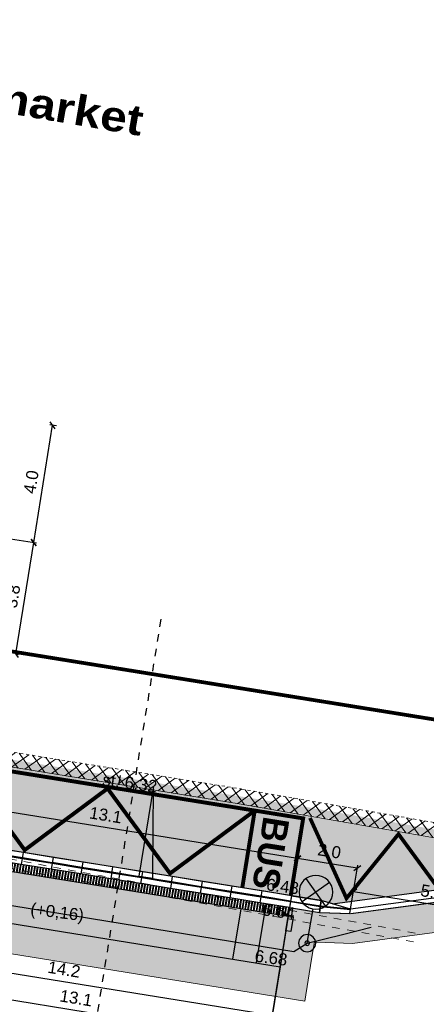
# Model space of a CAD drawing. Extents: x -698823 to -696424, y -1038555 to -1037403.
# Tile 40 of 42: x -696587 to -696574, y -1037948 to -1037916. Entities that reach past the tile are written whole.
import ezdxf
from ezdxf.enums import TextEntityAlignment as Align

# ---------------------------------------------------------------- set-up
doc = ezdxf.new("R2010")
doc.units = 0
for name, pattern in [('ČÁRKOVANÁ10-10', [0.2, 0.1, -0.1]), ('ČÁRKOVANÁ100-100', [2, 1, -1]), ('ČÁRKOVANÁ25-25', [0.5, 0.25, -0.25])]:
    doc.linetypes.add(name, pattern=pattern)
for name, color, linetype, lineweight in [('1-Koty 250', 7, 'Continuous', 25), ('1-Návrh', 1, 'Continuous', 30), ('1-návrh-parková obruba-převýšená', 142, 'Continuous', 30), ('1-návrh-varovný pás', 34, 'Continuous', 30), ('1-návrh-VP', 30, 'Continuous', 30), ('1-návrh-zakončení na stav', 1, 'ČÁRKOVANÁ10-10', 15), ('1-návrh-zastávky obruby', 20, 'Continuous', 30), ('1-popis 250', 7, 'Continuous', 30), ('1-VDZ', 150, 'Continuous', 30), ('1-řezy', 7, 'ČÁRKOVANÁ25-25', 30), ('1-šrafy-chodník', 41, 'Continuous', 5), ('1-šrafy-komunikace', 254, 'Continuous', 5), ('1-šrafy-varovné pásy', 43, 'Continuous', 5), ('1-šrafy-zeleň', 71, 'Continuous', 5), ('2-CHRÁNIČKY', 190, 'ČÁRKOVANÁ25-25', 15), ('2-rozhled- přechody', 94, 'ČÁRKOVANÁ10-10', 5), ('2-VO', 6, 'Continuous', 30), ('2-výšky', 5, 'Continuous', 30)]:
    doc.layers.add(name, color=color, linetype=linetype, lineweight=lineweight)
doc.styles.add('arial', font='arial.ttf')
doc.styles.add('arial black', font='txt')
doc.styles.get("Standard").update_dxf_attribs({"font": 'arial.ttf'})
doc.linetypes.add('VEŘEJNÉ_OSVĚTLENÍ', pattern='A,12.7,-5.08,["VO",Standard,S=2.54,R=0,X=-2.54,Y=-1.27],-5.08', length=22.86)
doc.dimstyles.new('250', dxfattribs={"dimtxt": 0.4, "dimasz": 0.2, "dimexe": 0.09, "dimexo": 0, "dimgap": 0.2, "dimtad": 1, "dimdec": 1, "dimrnd": 0.01, "dimzin": 0, "dimdsep": 46, "dimtxsty": 'arial', "dimblk1": 'OBLIQUE', "dimblk2": 'OBLIQUE', "dimsah": 1, "dimcen": 0, "dimclrd": 256, "dimclre": 256, "dimclrt": 256, "dimazin": 0, "dimtfac": 1, "dimtdec": 1, "dimtofl": 0, "dimtmove": 0, "dimatfit": 3, "dimldrblk": 'OBLIQUE', "dimfxl": 1, "dimtolj": 1, "dimtzin": 0, "dimlwd": -1, "dimlwe": -1, "dimarcsym": 0})

# ---------------------------------------------------------------- blocks, each defined once
blk = doc.blocks.new('_OBLIQUE')
at = {"color": 0, "linetype": 'ByBlock'}
blk.add_line((-0.5, -0.5), (0.5, 0.5), dxfattribs=at)
blk = doc.blocks.new('*D139')
at = {"layer": '1-Koty 250'}
for p, q in [((-696591.287, -1037942.609), (-696592.103, -1037947.647)), ((-696578.377, -1037944.698), (-696579.192, -1037949.736)), ((-696592.088, -1037947.558), (-696579.178, -1037949.647))]:
    blk.add_line(p, q, dxfattribs=at)
at = {"layer": '1-Koty 250', "xscale": 0.2, "yscale": 0.2, "zscale": 0.2}
for p, rotation in [((-696592.088, -1037947.558), 170.8075265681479), ((-696579.178, -1037949.647), 350.8075265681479)]:
    blk.add_blockref('_OBLIQUE', p, dxfattribs=dict(at, rotation=rotation))
at = {"layer": '1-Koty 250', "insert": (-696585.568, -1037948.203), "char_height": 0.4, "attachment_point": 5, "rotation": 350.8075, "style": 'arial'}
blk.add_mtext('\\A1;13.1', dxfattribs=at)
blk = doc.blocks.new('*D140')
at = {"layer": '1-Koty 250'}
for p, q in [((-696578.377, -1037944.698), (-696579.192, -1037949.736)), ((-696568.392, -1037945.592), (-696569.321, -1037951.332)), ((-696579.177, -1037949.647), (-696569.306, -1037951.244))]:
    blk.add_line(p, q, dxfattribs=at)
at = {"layer": '1-Koty 250', "xscale": 0.2, "yscale": 0.2, "zscale": 0.2}
for p, rotation in [((-696579.177, -1037949.647), 170.8122890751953), ((-696569.306, -1037951.244), 350.8122890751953)]:
    blk.add_blockref('_OBLIQUE', p, dxfattribs=dict(at, rotation=rotation))
at = {"layer": '1-Koty 250', "insert": (-696574.177, -1037950.046), "char_height": 0.4, "attachment_point": 5, "rotation": 350.8123, "style": 'arial'}
blk.add_mtext('\\A1;10.0', dxfattribs=at)
blk = doc.blocks.new('*D144')
at = {"layer": '1-Koty 250'}
for p, q in [((-696591.906, -1037932.212), (-696586.893, -1037933.02)), ((-696587.581, -1037936.723), (-696586.982, -1037933.006)), ((-696587.581, -1037936.723), (-696587.493, -1037936.738))]:
    blk.add_line(p, q, dxfattribs=at)
at = {"layer": '1-Koty 250', "xscale": 0.2, "yscale": 0.2, "zscale": 0.2}
for p, rotation in [((-696586.982, -1037933.006), 80.83913025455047), ((-696587.581, -1037936.723), 260.8391302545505)]:
    blk.add_blockref('_OBLIQUE', p, dxfattribs=dict(at, rotation=rotation))
at = {"layer": '1-Koty 250', "insert": (-696587.681, -1037934.8), "char_height": 0.4, "attachment_point": 5, "rotation": 80.8391, "style": 'arial'}
blk.add_mtext('\\A1;3.8', dxfattribs=at)
blk = doc.blocks.new('*D145')
at = {"layer": '1-Koty 250'}
for p, q in [((-696586.982, -1037933.006), (-696586.351, -1037929.093)), ((-696586.225, -1037929.113), (-696586.44, -1037929.078)), ((-696591.906, -1037932.212), (-696586.893, -1037933.02))]:
    blk.add_line(p, q, dxfattribs=at)
at = {"layer": '1-Koty 250', "xscale": 0.2, "yscale": 0.2, "zscale": 0.2}
for p, rotation in [((-696586.351, -1037929.093), 80.83913025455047), ((-696586.982, -1037933.006), 260.8391302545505)]:
    blk.add_blockref('_OBLIQUE', p, dxfattribs=dict(at, rotation=rotation))
at = {"layer": '1-Koty 250', "insert": (-696587.066, -1037930.985), "char_height": 0.4, "attachment_point": 5, "rotation": 80.8391, "style": 'arial'}
blk.add_mtext('\\A1;4.0', dxfattribs=at)
blk = doc.blocks.new('LA')
at = {"linetype": 'Continuous'}
for p, q in [((-0.265, 1.415), (0.265, 0.885)), ((-0.265, 0.885), (0.265, 1.415)), ((0, 0), (0, 0.775))]:
    blk.add_line(p, q, dxfattribs=at)
for centre, radius in [((0, 1.15), 0.375), ((0, 0), 0.19), ((0, 0), 0.05)]:
    blk.add_circle(centre, radius, dxfattribs=at)
blk = doc.blocks.new('*D166')
at = {"layer": '1-Koty 250'}
for p, q in [((-696592.77, -1037944.902), (-696593.044, -1037946.6)), ((-696593.03, -1037946.511), (-696579.034, -1037948.768)), ((-696578.774, -1037947.159), (-696579.048, -1037948.857))]:
    blk.add_line(p, q, dxfattribs=at)
at = {"layer": '1-Koty 250', "xscale": 0.2, "yscale": 0.2, "zscale": 0.2}
for p, rotation in [((-696593.03, -1037946.511), 170.8392799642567), ((-696579.034, -1037948.768), 350.8392799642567)]:
    blk.add_blockref('_OBLIQUE', p, dxfattribs=dict(at, rotation=rotation))
at = {"layer": '1-Koty 250', "insert": (-696585.968, -1037947.244), "char_height": 0.4, "attachment_point": 5, "rotation": 350.8393, "style": 'arial'}
blk.add_mtext('\\A1;14.2', dxfattribs=at)
blk = doc.blocks.new('*D172')
at = {"layer": '1-Koty 250'}
for p, q in [((-696591.323, -1037942.829), (-696591.087, -1037941.367)), ((-696591.101, -1037941.456), (-696578.19, -1037943.538)), ((-696578.392, -1037944.789), (-696578.176, -1037943.449))]:
    blk.add_line(p, q, dxfattribs=at)
at = {"layer": '1-Koty 250', "xscale": 0.2, "yscale": 0.2, "zscale": 0.2}
for p, rotation in [((-696591.101, -1037941.456), 170.8392799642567), ((-696578.19, -1037943.538), 350.8392799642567)]:
    blk.add_blockref('_OBLIQUE', p, dxfattribs=dict(at, rotation=rotation))
at = {"layer": '1-Koty 250', "insert": (-696584.581, -1037942.098), "char_height": 0.4, "attachment_point": 5, "rotation": 350.8393, "style": 'arial'}
blk.add_mtext('\\A1;13.1', dxfattribs=at)
blk = doc.blocks.new('*D173')
at = {"layer": '1-Koty 250'}
for p, q in [((-696578.392, -1037944.789), (-696578.176, -1037943.449)), ((-696578.19, -1037943.538), (-696576.201, -1037943.859)), ((-696576.423, -1037945.232), (-696576.187, -1037943.77))]:
    blk.add_line(p, q, dxfattribs=at)
at = {"layer": '1-Koty 250', "xscale": 0.2, "yscale": 0.2, "zscale": 0.2}
for p, rotation in [((-696578.19, -1037943.538), 170.8392799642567), ((-696576.201, -1037943.859), 350.8392799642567)]:
    blk.add_blockref('_OBLIQUE', p, dxfattribs=dict(at, rotation=rotation))
at = {"layer": '1-Koty 250', "insert": (-696577.131, -1037943.3), "char_height": 0.4, "attachment_point": 5, "rotation": 350.8393, "style": 'arial'}
blk.add_mtext('\\A1;2.0', dxfattribs=at)
blk = doc.blocks.new('*D174')
at = {"layer": '1-Koty 250'}
for p, q in [((-696576.423, -1037945.232), (-696576.314, -1037944.56)), ((-696571.044, -1037944.51), (-696571.214, -1037945.565)), ((-696576.329, -1037944.649), (-696571.2, -1037945.476))]:
    blk.add_line(p, q, dxfattribs=at)
at = {"layer": '1-Koty 250', "xscale": 0.2, "yscale": 0.2, "zscale": 0.2}
for p, rotation in [((-696576.329, -1037944.649), 170.8392799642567), ((-696571.2, -1037945.476), 350.8392799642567)]:
    blk.add_blockref('_OBLIQUE', p, dxfattribs=dict(at, rotation=rotation))
at = {"layer": '1-Koty 250', "insert": (-696573.7, -1037944.663), "char_height": 0.4, "attachment_point": 5, "rotation": 350.8393, "style": 'arial'}
blk.add_mtext('\\A1;5.2', dxfattribs=at)
blk = doc.blocks.new('bus-12m')
at = {"const_width": 0.12}
for points in [[(-10.5, 2.9), (-10.5, 2.9), (-12, 2.9), (-12, 0)], [(0, 0), (0, 2.9), (-1.5, 2.9), (-1.5, 0), (-1.5, 2.9), (-10.5, 2.9)], [(-10.5, 2.802), (-10.5, 2.802), (-8.25, 0.1), (-6.048, 2.84), (-3.75, 0.1), (-1.5, 2.9)]]:
    blk.add_lwpolyline(points, dxfattribs=at)
blk.add_lwpolyline([(-10.5, 2.9), (-10.5, 0), (-10.5, 2.9)], close=True, dxfattribs=at)
at = {"style": 'arial black'}
for p in [(-11.706, 1.427), (-1.206, 1.427)]:
    blk.add_text('BUS', height=0.8, rotation=270.0351, dxfattribs=at).set_placement(p, align=Align.CENTER)
blk = doc.blocks.new('HK 400-330')
for p, q in [((0, -0.4), (0, 0)), ((0, 0), (1.006, 0)), ((0, -0.22), (1.006, -0.22)), ((1.006, -0.4), (1.006, 0)), ((0, -0.4), (1.006, -0.4))]:
    blk.add_line(p, q)
at = {"lineweight": 5}
for p, q in [((0, -0.19), (1.006, -0.19)), ((0, -0.2), (1.006, -0.2))]:
    blk.add_line(p, q, dxfattribs=at)
blk = doc.blocks.new('HK 400-310-H25')
for p, q in [((0, 0), (0, -0.4)), ((0, 0), (1.006, -0.125)), ((0, -0.22), (1, -0.276)), ((1.006, -0.275), (0, -0.4)), ((1.006, -0.125), (1.006, -0.275))]:
    blk.add_line(p, q)
at = {"lineweight": 5}
for p, q in [((0, -0.19), (1.006, -0.246)), ((0, -0.2), (1.006, -0.256))]:
    blk.add_line(p, q, dxfattribs=at)

msp = doc.modelspace()

# ---------------------------------------------------------------- hatches: boundary and pattern name
at = {"layer": '1-šrafy-chodník'}
for points in [[(-696603.894, -1037938.695, 0.016934), (-696605.168, -1037938.265), (-696605.294, -1037938.645, 0.021179), (-696606.891, -1037938.239), (-696607.13, -1037939.722, -0.037309), (-696604.562, -1037940.473), (-696592.77, -1037944.902), (-696580.354, -1037946.904), (-696580.083, -1037945.226), (-696592.408, -1037943.237), (-696592.36, -1037942.942), (-696593.333, -1037942.659), (-696593.362, -1037942.65)], [(-696579.293, -1037945.353), (-696579.564, -1037947.031), (-696578.774, -1037947.159), (-696578.503, -1037945.481)]]:
    msp.add_hatch(color=256, dxfattribs=at).paths.add_polyline_path(points)
at = {"layer": '1-šrafy-komunikace'}
h = msp.add_hatch(dxfattribs=at)
h.set_pattern_fill('ANSI37', color=256, scale=0.1, style=0)
h.set_pattern_definition([(35.8393, (-696593.2107, -1037945.64092), (-0.1859006, 0.2573854), []), (125.8393, (-696593.2107, -1037945.64092), (-0.2573854, -0.1859006), [])])
h.paths.add_polyline_path([(-696564.091, -1037944.007), (-696580.056, -1037941.229), (-696607.569, -1037936.792), (-696607.649, -1037937.286), (-696580.138, -1037941.722), (-696565.164, -1037944.341), (-696564.178, -1037944.512)])
h = msp.add_hatch(color=256, dxfattribs=at)
edge = h.paths.add_edge_path()
edge.add_line((-696565.164, -1037944.341), (-696580.138, -1037941.722))
edge.add_line((-696580.138, -1037941.722), (-696607.649, -1037937.286))
edge.add_arc((-696610.873, -1037957.277), 20.25, 69.4167, 80.8393, ccw=False)
edge.add_line((-696603.754, -1037938.32), (-696592.519, -1037942.539))
edge.add_line((-696592.519, -1037942.539), (-696592.296, -1037942.547))
edge.add_line((-696592.296, -1037942.547), (-696577.397, -1037944.95))
edge.add_line((-696577.397, -1037944.95), (-696577.024, -1037945.059))
edge.add_line((-696577.024, -1037945.059), (-696571.077, -1037944.262))
edge.add_arc((-696568.387, -1037964.332), 20.25, 80.8393, 97.633, ccw=False)
at = {"layer": '1-šrafy-varovné pásy'}
h = msp.add_hatch(dxfattribs=at)
h.set_pattern_fill('ANSI32', color=256, scale=0.01, angle=35.82, style=0)
h.set_pattern_definition([(80.82, (2.97396, -0.17582), (-0.094030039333, 0.0151958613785), []), (80.82, (3.01037, -0.14954), (-0.094030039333, 0.0151958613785), [])])
h.paths.add_polyline_path([(-696592.36, -1037942.942), (-696592.408, -1037943.237), (-696578.504, -1037945.481), (-696578.456, -1037945.184)])
msp.add_hatch(color=256, dxfattribs=at).paths.add_polyline_path([(-696579.293, -1037945.353), (-696580.083, -1037945.226), (-696580.354, -1037946.904), (-696579.564, -1037947.031)])
at = {"layer": '1-šrafy-zeleň'}
h = msp.add_hatch(color=256, dxfattribs=at)
edge = h.paths.add_edge_path()
edge.add_line((-696611.196, -1037940.462), (-696610.447, -1037940.177))
edge.add_line((-696610.447, -1037940.177), (-696608.364, -1037940.513))
edge.add_arc((-696610.903, -1037957.372), 17.049, 69.4332, 81.4374, ccw=False)
edge.add_line((-696604.914, -1037941.41), (-696593.028, -1037945.873))
edge.add_line((-696593.028, -1037945.873), (-696577.95, -1037948.305))
edge.add_line((-696577.95, -1037948.305), (-696577.721, -1037946.91))
edge.add_line((-696577.721, -1037946.91), (-696577.628, -1037946.331))
edge.add_line((-696577.628, -1037946.331), (-696577.559, -1037946.342))
edge.add_line((-696577.559, -1037946.342), (-696576.361, -1037946.382))
edge.add_line((-696576.361, -1037946.382), (-696570.891, -1037945.649))
edge.add_arc((-696568.387, -1037964.332), 18.85, 80.8393, 97.633, ccw=False)
edge.add_line((-696565.386, -1037945.723), (-696564.399, -1037945.882))
edge.add_line((-696564.399, -1037945.882), (-696564.24, -1037944.895))
edge.add_line((-696564.24, -1037944.895), (-696565.227, -1037944.735))
edge.add_arc((-696568.387, -1037964.332), 19.85, 80.8393, 97.633)
edge.add_line((-696571.024, -1037944.658), (-696576.411, -1037945.38))
edge.add_line((-696576.411, -1037945.38), (-696577.462, -1037945.344))
edge.add_line((-696577.462, -1037945.344), (-696578.456, -1037945.184))
edge.add_line((-696578.456, -1037945.184), (-696578.708, -1037946.75))
edge.add_line((-696578.708, -1037946.75), (-696578.775, -1037947.159))
edge.add_line((-696578.775, -1037947.159), (-696592.77, -1037944.902))
edge.add_line((-696592.77, -1037944.902), (-696604.562, -1037940.473))
edge.add_arc((-696610.903, -1037957.372), 18.049, 69.4332, 81.4206)
edge.add_line((-696608.21, -1037939.525), (-696611.078, -1037939.063))
edge.add_line((-696611.078, -1037939.063), (-696611.141, -1037939.457))
edge.add_line((-696611.141, -1037939.457), (-696620.284, -1037937.983))
edge.add_line((-696620.284, -1037937.983), (-696628.011, -1037937.789))
edge.add_line((-696628.011, -1037937.789), (-696628.001, -1037937.39))
edge.add_line((-696628.001, -1037937.39), (-696639.179, -1037937.11))
edge.add_line((-696639.179, -1037937.11), (-696639.204, -1037938.109))
edge.add_line((-696639.204, -1037938.109), (-696629.025, -1037938.364))
edge.add_line((-696629.025, -1037938.364), (-696629.035, -1037938.764))
edge.add_line((-696629.035, -1037938.764), (-696620.377, -1037938.981))
edge.add_line((-696620.377, -1037938.981), (-696611.196, -1037940.462))
at = {"layer": '2-rozhled- přechody'}
h = msp.add_hatch(dxfattribs=at)
h.set_pattern_fill('ANSI31', color=256, scale=30, angle=90, style=0)
h.paths.add_polyline_path([(-696604.569, -1037930.751), (-696604.728, -1037931.738), (-696554.804, -1037936.204), (-696606.549, -1037923.718)])

# ---------------------------------------------------------------- linework, layer by layer
at = {"layer": '1-Koty 250'}
msp.add_line((-696584.143, -1037941.092), (-696584.092, -1037940.776), dxfattribs=at)
at = {"layer": '1-Návrh'}
for p, q in [((-696576.431, -1037945.231), (-696571.044, -1037944.51)), ((-696576.411, -1037945.38), (-696571.024, -1037944.658))]:
    msp.add_line(p, q, dxfattribs=at)
at = {"layer": '1-návrh-parková obruba-převýšená'}
for p in [(-696592.77, -1037944.902), (-696578.456, -1037945.184)]:
    msp.add_line(p, (-696578.774, -1037947.159), dxfattribs=at)
at = {"layer": '1-návrh-varovný pás'}
for p, q in [((-696578.503, -1037945.481), (-696592.408, -1037943.237)), ((-696580.083, -1037945.226), (-696580.354, -1037946.904)), ((-696579.293, -1037945.353), (-696579.564, -1037947.031))]:
    msp.add_line(p, q, dxfattribs=at)
at = {"layer": '1-návrh-VP'}
msp.add_line((-696577.024, -1037945.059), (-696571.077, -1037944.262), dxfattribs=at)
msp.add_lwpolyline([(-696576.905, -1037945.093), (-696577.399, -1037944.95), (-696592.296, -1037942.547), (-696592.633, -1037942.535)], dxfattribs=at)
at = {"layer": '1-návrh-zakončení na stav'}
for p, q in [((-696607.569, -1037936.792), (-696580.059, -1037941.228)), ((-696580.053, -1037941.23), (-696564.091, -1037944.007))]:
    msp.add_line(p, q, dxfattribs=at)
at = {"layer": '1-návrh-zastávky obruby'}
msp.add_lwpolyline([(-696578.503, -1037945.481), (-696578.341, -1037945.507), (-696578.419, -1037945.986), (-696578.581, -1037945.96)], close=True, dxfattribs=at)
at = {"layer": '1-VDZ', "linetype": 'ČÁRKOVANÁ100-100', "ltscale": 3, "const_width": 0.125}
msp.add_lwpolyline([(-696600.752, -1037934.536), (-696570.207, -1037939.462)], dxfattribs=at)
at = {"layer": '1-VDZ', "const_width": 0.25}
msp.add_lwpolyline([(-696591.114, -1037939.825), (-696577.89, -1037941.957)], dxfattribs=at)
at = {"layer": '1-VDZ', "linetype": 'ČÁRKOVANÁ100-100', "ltscale": 0.5, "const_width": 0.25}
msp.add_lwpolyline([(-696577.89, -1037941.957), (-696565.6, -1037944.11)], dxfattribs=at)
at = {"layer": '1-VDZ', "color": 40, "const_width": 0.125}
msp.add_lwpolyline([(-696577.775, -1037942.194), (-696576.56, -1037944.875), (-696574.827, -1037942.733), (-696573.514, -1037944.525), (-696571.868, -1037943.222), (-696570.531, -1037944.196), (-696569.423, -1037943.759), (-696568.673, -1037944.084)], dxfattribs=at)
at = {"layer": '1-řezy'}
msp.add_line((-696585.641, -1037953.585), (-696582.7, -1037935.351), dxfattribs=at)
at = {"layer": '1-šrafy-komunikace'}
for p, q in [((-696607.649, -1037937.286), (-696580.138, -1037941.722)), ((-696580.138, -1037941.722), (-696565.164, -1037944.341))]:
    msp.add_line(p, q, dxfattribs=at)
at = {"layer": '1-šrafy-zeleň'}
for points in [[(-696571.024, -1037944.658), (-696576.411, -1037945.38), (-696577.462, -1037945.344), (-696578.456, -1037945.184), (-696578.708, -1037946.75), (-696578.775, -1037947.159), (-696592.77, -1037944.902), (-696604.562, -1037940.473, 0.052352), (-696608.21, -1037939.525), (-696611.078, -1037939.063)], [(-696611.196, -1037940.462), (-696610.447, -1037940.177), (-696608.364, -1037940.513, -0.052426), (-696604.914, -1037941.41), (-696593.028, -1037945.873), (-696577.95, -1037948.305), (-696577.721, -1037946.91), (-696577.628, -1037946.331), (-696577.559, -1037946.342), (-696576.361, -1037946.382), (-696570.891, -1037945.649, -0.073408)]]:
    msp.add_lwpolyline(points, format="xyb", dxfattribs=at)
at = {"layer": '2-CHRÁNIČKY'}
for points in [[(-696574.274, -1037946.033), (-696589.761, -1037943.203), (-696601.733, -1037940.232)], [(-696574.328, -1037946.328), (-696589.824, -1037943.497), (-696601.805, -1037940.524)]]:
    msp.add_lwpolyline(points, dxfattribs=at)
at = {"layer": '2-VO', "linetype": 'VEŘEJNÉ_OSVĚTLENÍ', "ltscale": 0.05}
msp.add_lwpolyline([(-696596.424, -1037942.984), (-696592.901, -1037944.271), (-696578.311, -1037946.654), (-696577.871, -1037946.372), (-696576.694, -1037946.082), (-696575.734, -1037945.833)], dxfattribs=at)
at = {"layer": '2-výšky', "linetype": 'ByBlock'}
msp.add_lwpolyline([(-696582.989, -1037941.129), (-696583.482, -1037944.131), (-696583.009, -1037944.203), (-696582.989, -1037941.129)], dxfattribs=at)

# ---------------------------------------------------------------- block references
at = {"layer": '1-návrh-zastávky obruby', "rotation": 170.8396663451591}
for p in [(-696587.394, -1037943.743), (-696586.401, -1037943.903), (-696585.408, -1037944.063), (-696584.415, -1037944.223), (-696583.421, -1037944.384), (-696582.428, -1037944.544), (-696581.435, -1037944.704), (-696580.442, -1037944.864), (-696579.449, -1037945.024), (-696578.456, -1037945.184)]:
    msp.add_blockref('HK 400-330', p, dxfattribs=at)
at = {"layer": '1-návrh-zastávky obruby', "xscale": -1}
for name, p, rotation in [('HK 400-330', (-696578.456, -1037945.184), 170.8396663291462), ('HK 400-310-H25', (-696577.462, -1037945.344), 170.8396663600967)]:
    msp.add_blockref(name, p, dxfattribs=dict(at, rotation=rotation))
at = {"layer": '1-VDZ', "xscale": 1.09, "yscale": 0.9, "zscale": 1.089833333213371, "rotation": 350.8396663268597}
msp.add_blockref('bus-12m', (-696578.418, -1037944.785), dxfattribs=at)
at = {"layer": '2-VO', "xscale": -1.5, "yscale": 1.5, "zscale": 1.5, "rotation": 350.2578360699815}
msp.add_blockref('LA', (-696577.871, -1037946.372), dxfattribs=at)

# ---------------------------------------------------------------- texts
at = {"layer": '1-popis 250', "style": 'arial black'}
msp.add_text('Parkoviště Hypermarket', height=1, rotation=350.3502, dxfattribs=at).set_placement((-696592.386, -1037917.518), align=Align.MIDDLE)
at = {"layer": '2-výšky', "linetype": 'ByBlock', "style": 'arial'}
for s, rotation, p in [('st. 6.32', 352.5341, (-696583.803, -1037941.224)), ('6.48', 352.5341, (-696578.713, -1037944.674)), ('(+0,16)', 352.8352, (-696586.222, -1037945.526)), ('6.64', 352.5341, (-696578.848, -1037945.51)), ('6.68', 352.5341, (-696579.097, -1037947.056))]:
    msp.add_text(s, height=0.4, rotation=rotation, dxfattribs=at).set_placement(p, align=Align.CENTER)

# ---------------------------------------------------------------- dimensions: what is measured, and where the dimension line sits
at = {"layer": '1-Koty 250'}
for base, p1, p2, angle, picture, middle in [((-696586.351, -1037929.093), (-696591.906, -1037932.212), (-696586.225, -1037929.113), 260.8391, '*D145', (-696587.066, -1037930.985)), ((-696586.982, -1037933.006), (-696587.581, -1037936.723), (-696591.906, -1037932.212), 260.8391, '*D144', (-696587.681, -1037934.8)), ((-696578.19, -1037943.538), (-696591.323, -1037942.829), (-696578.392, -1037944.789), 350.8393, '*D172', (-696584.581, -1037942.098)), ((-696576.201, -1037943.859), (-696578.392, -1037944.789), (-696576.423, -1037945.232), 350.8393, '*D173', (-696577.131, -1037943.3)), ((-696571.2, -1037945.476), (-696576.423, -1037945.232), (-696571.044, -1037944.51), 350.8393, '*D174', (-696573.7, -1037944.663)), ((-696569.306, -1037951.244), (-696578.377, -1037944.698), (-696568.392, -1037945.592), 170.8123, '*D140', (-696574.177, -1037950.046))]:
    dim = msp.add_linear_dim(base=base, p1=p1, p2=p2, angle=angle, dimstyle='250', override={"dimtmove": 1}, dxfattribs=at)
    dim.commit()
    dim.dimension.update_dxf_attribs({"geometry": picture, "text_midpoint": middle})
dim = msp.add_aligned_dim(p1=(-696591.287, -1037942.609), p2=(-696578.377, -1037944.698), distance=-5.013, dimstyle='250', dxfattribs=at)
dim.commit()
dim.dimension.update_dxf_attribs({"geometry": '*D139', "text_midpoint": (-696585.568, -1037948.203)})
dim = msp.add_linear_dim(base=(-696579.034, -1037948.768), p1=(-696592.77, -1037944.902), p2=(-696578.774, -1037947.159), angle=350.8393, dimstyle='250', dxfattribs=at)
dim.commit()
dim.dimension.update_dxf_attribs({"geometry": '*D166', "text_midpoint": (-696585.968, -1037947.244)})

doc.saveas('drawing.dxf')
